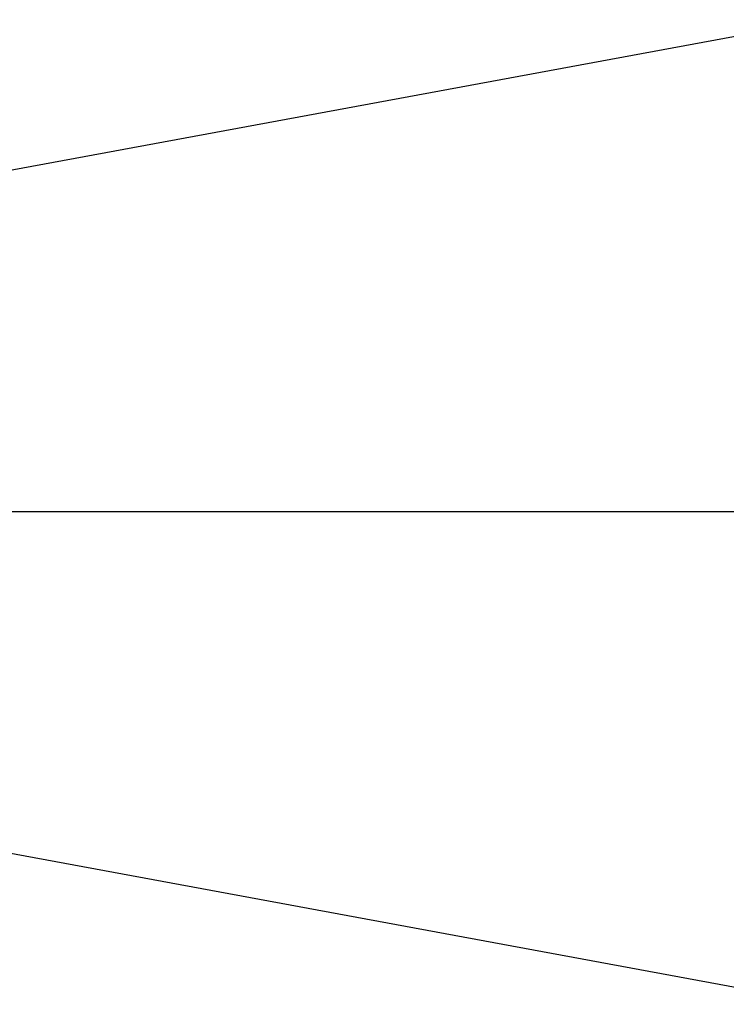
# Model space of a CAD drawing. Header units: millimetres. Extents: x -14 to 488, y -50 to 50.
# Tile 22 of 256: x 134 to 145, y -7 to 7. Entities that reach past the tile are written whole.
import ezdxf

# ---------------------------------------------------------------- set-up
doc = ezdxf.new("R2010")
doc.units = ezdxf.units.MM
doc.header["$MEASUREMENT"] = 0
doc.layers.add('Default', color=7, linetype='Continuous')

msp = doc.modelspace()

# ---------------------------------------------------------------- linework, layer by layer
at = {"layer": 'Default', "extrusion": (-0.167472, 0.984624, -0.049675)}
msp.add_lwpolyline([(-137.315, 71.802), (-138.213, 72.064)], dxfattribs=at)
at = {"layer": 'Default', "extrusion": (0.167472, 0.984624, 0.049675)}
msp.add_lwpolyline([(-137.315, 71.802), (-138.213, 72.064)], dxfattribs=at)
at = {"layer": 'Default'}
for points in [[(146.394, 7.499, 1.207), (105.871, 0, 1.2)], [(147.082, 0, 1.207), (105.871, 0, 1.2)], [(147.109, 0, 0.007), (105.871, 0, 0)], [(146.394, -7.499, 1.207), (105.871, 0, 1.2)]]:
    msp.add_polyline3d(points, dxfattribs=at)

doc.saveas('drawing.dxf')
